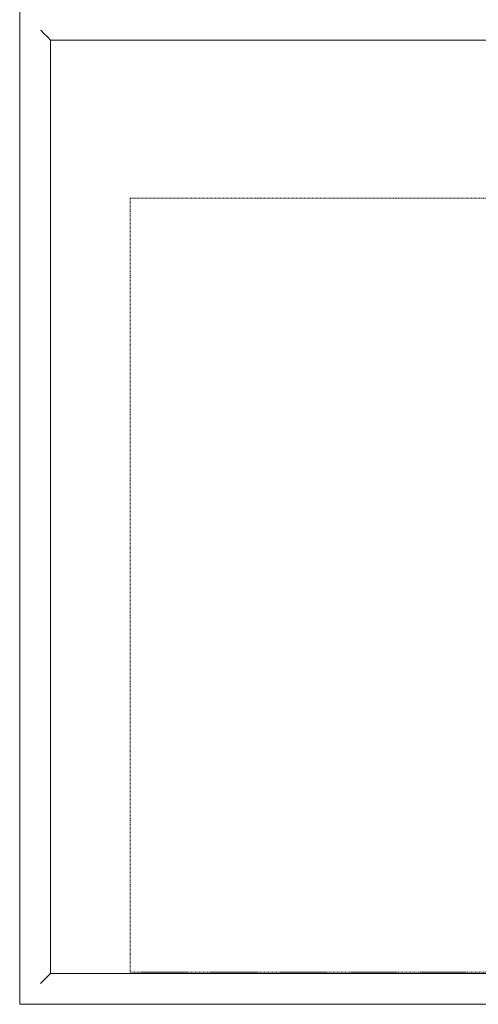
# Model space of a CAD drawing. Header units: millimetres. Extents: x -281 to 145437, y -16481 to 78869.
# Tile 205 of 256: x 27321 to 27736, y 39700 to 40591. Entities that reach past the tile are written whole.
import ezdxf

# ---------------------------------------------------------------- set-up
doc = ezdxf.new("R2010")
doc.units = ezdxf.units.MM
doc.linetypes.add('NLRS_Dash-0_6mm_Space-0_6mm_cpz', pattern=[1.2, 0.6, -0.6])
for name, color, linetype, lineweight in [('A--L$01A__Algemeen', 7, 'Continuous', 5), ('A--L82__LosseGebruikersInvent', 1, 'Continuous', 5), ('A--L8__LosseInventaris', 1, 'Continuous', 5)]:
    doc.layers.add(name, color=color, linetype=linetype, lineweight=lineweight)

# ---------------------------------------------------------------- blocks, each defined once
blk = doc.blocks.new('NLRS_82_FU_UN_spoekbak_gen_kad - spoelbak dxbxh 900x1200x957-V195-L_80_ 11')
at = {"layer": 'A--L$01A__Algemeen'}
for p, q in [((-600, 322.68), (-600, -577.32)), ((-579.27, 301.94), (-573.73, 296.41)), ((572, 294.68), (-572, 294.68)), ((-572, 294.68), (-572, -549.32)), ((-572, 294.68), (-572, -549.32)), ((-572, 294.68), (0, 294.68)), ((-579.27, -556.59), (-573.73, -551.06)), ((-572, -549.32), (572, -549.32)), ((0, -549.32), (-572, -549.32)), ((-600, -577.32), (600, -577.32))]:
    blk.add_line(p, q, dxfattribs=at)
for points in [[(-581.04, 303.71), (-580.81, 303.49), (-580.38, 303.06), (-579.77, 302.45), (-579.43, 302.1), (-579.27, 301.94)], [(-573.73, 296.41), (-573.58, 296.26), (-573.24, 295.91), (-572.64, 295.32), (-572.22, 294.89), (-572, 294.68)], [(-573.73, -551.06), (-573.58, -550.9), (-573.24, -550.57), (-572.64, -549.96), (-572.21, -549.54), (-572, -549.32)], [(-581.04, -558.36), (-580.82, -558.14), (-580.38, -557.71), (-579.77, -557.09), (-579.42, -556.75), (-579.27, -556.59)]]:
    blk.add_open_spline(points, degree=3, dxfattribs=at)
blk = doc.blocks.new('NLRS_82_SE_LB_laboratorium apparaat space reservation_gen_cpz - lab apparaat_vloerniveau-57701539-L_80_ 11')
at = {"layer": 'A--L8__LosseInventaris', "linetype": 'NLRS_Dash-0_6mm_Space-0_6mm_cpz'}
for p, q in [((-350, 500), (350, 500)), ((-350, -500), (-350, 500)), ((-350, 500), (350, 500)), ((-350, 500), (-350, -500)), ((350, 500), (350, -500)), ((350, 500), (350, -500)), ((350, -500), (-350, -500)), ((-350, -500), (350, -500))]:
    blk.add_line(p, q, dxfattribs=at)

msp = doc.modelspace()

# ---------------------------------------------------------------- block references
at = {"layer": 'A--L82__LosseGebruikersInvent'}
msp.add_blockref('NLRS_82_FU_UN_spoekbak_gen_kad - spoelbak dxbxh 900x1200x957-V195-L_80_ 11', (27920.96, 40277.32), dxfattribs=at)
at = {"layer": 'A--L8__LosseInventaris', "linetype": 'NLRS_Dash-0_6mm_Space-0_6mm_cpz', "rotation": 89.99999999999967}
msp.add_blockref('NLRS_82_SE_LB_laboratorium apparaat space reservation_gen_cpz - lab apparaat_vloerniveau-57701539-L_80_ 11', (27920.96, 40079), dxfattribs=at)

doc.saveas('drawing.dxf')
